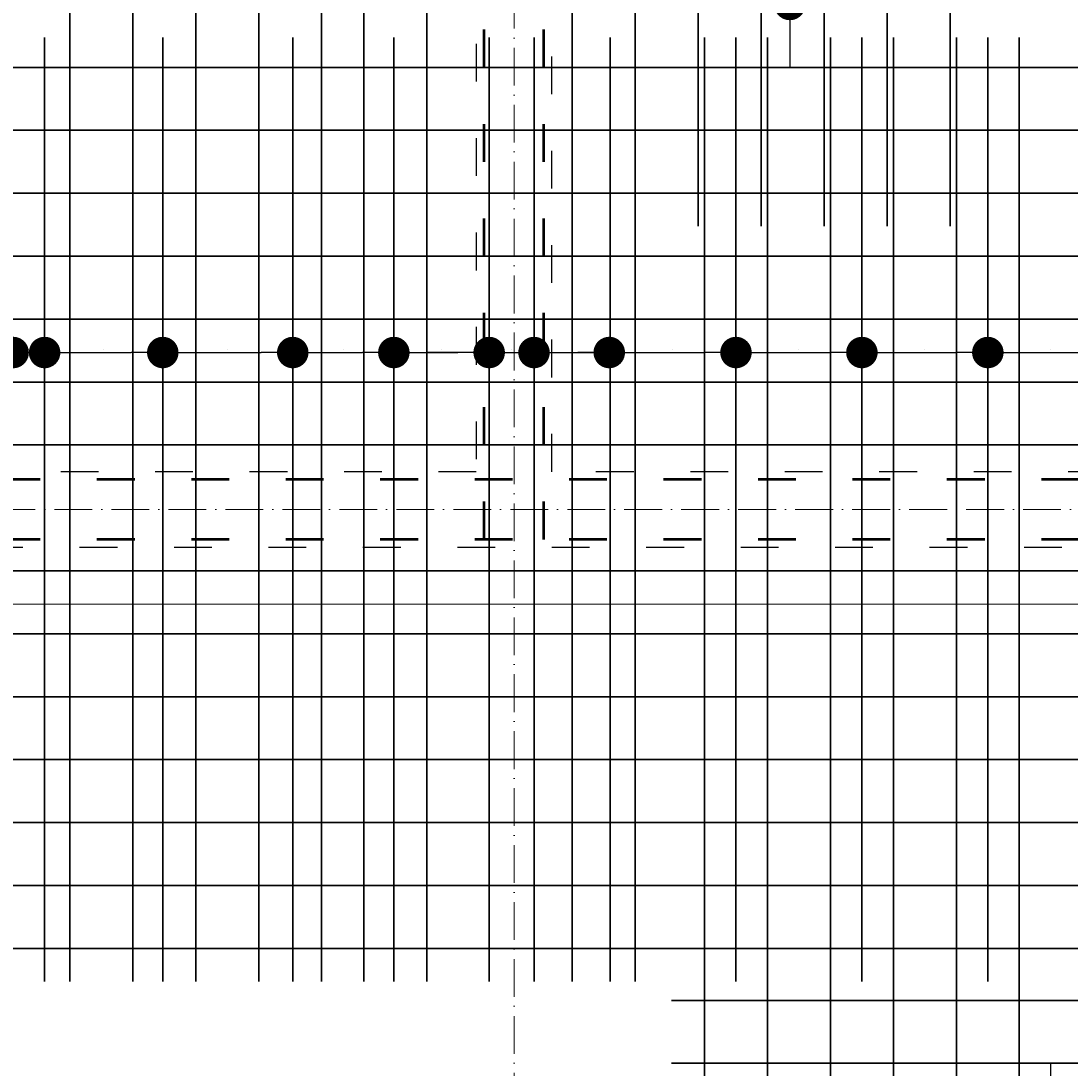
# Model space of a CAD drawing. Header units: millimetres. Extents: x 295948 to 312016, y 6878 to 18016.
# Tile 222 of 252: x 309252 to 309586, y 14522 to 14854. Entities that reach past the tile are written whole.
import ezdxf

# ---------------------------------------------------------------- set-up
doc = ezdxf.new("R2010")
doc.units = ezdxf.units.MM
doc.linetypes.add('ACAD_ISO03W100', pattern=[30, 12, -18])
doc.linetypes.add('ACAD_ISO10W100', pattern=[18, 12, -3, 0, -3])
for name, color, linetype, lineweight in [('konstrukcja wymiary', 1, 'Continuous', 13), ('osie', 5, 'ACAD_ISO10W100', 13), ('zbrojenie', 4, 'Continuous', 50), ('zbrojenie płyty', 141, 'Continuous', 35)]:
    doc.layers.add(name, color=color, linetype=linetype, lineweight=lineweight)
doc.layers.add('przerywane', color=6, linetype='ACAD_ISO03W100')
doc.styles.add('KONSTRUKCJA', font='romand.shx', dxfattribs={"oblique": 10})
doc.styles.get("Standard").update_dxf_attribs({"font": 'romand.shx', "oblique": 10})
doc.dimstyles.new('150', dxfattribs={"dimtxt": 10, "dimasz": 7, "dimexe": 1.25, "dimexo": 0.625, "dimgap": 3, "dimtad": 1, "dimdec": 0, "dimrnd": 0.5, "dimtxsty": 'KONSTRUKCJA', "dimblk": 'ARCHTICK', "dimcen": 2.5, "dimadec": 0, "dimazin": 0, "dimtfac": 1, "dimtdec": 0, "dimtix": 1, "dimtmove": 0, "dimatfit": 3, "dimfxl": 4, "dimfxlon": 1, "dimarcsym": 0})
doc.dimstyles.new('kropki', dxfattribs={"dimtxt": 0.001, "dimasz": 10, "dimexe": 1.25, "dimexo": 0.625, "dimgap": 1, "dimtad": 1, "dimtxsty": 'Standard', "dimblk": 'DOT', "dimcen": 2.5, "dimadec": 0, "dimazin": 0, "dimtfac": 1, "dimtmove": 0, "dimatfit": 3, "dimfxl": 1, "dimfxlon": 1, "dimarcsym": 0})

# ---------------------------------------------------------------- blocks, each defined once
blk = doc.blocks.new('_ArchTick')
at = {"color": 0, "linetype": 'ByBlock', "lineweight": 13, "const_width": 0.15}
blk.add_lwpolyline([(-0.5, -0.5), (0.5, 0.5)], dxfattribs=at)
blk = doc.blocks.new('*D914')
at = {"layer": 'Defpoints', "color": 0, "transparency": 16777216}
for p in [(309620.63, 15501.22), (309620.63, 14520.22), (309164.63, 14393.22)]:
    blk.add_point(p, dxfattribs=at)
at = {"layer": 'konstrukcja wymiary', "color": 0, "lineweight": -2, "transparency": 16777216}
for p, q in [((309164.63, 15497.22), (309164.63, 15502.47)), ((309620.63, 15497.22), (309620.63, 15502.47)), ((309164.63, 15501.22), (309620.63, 15501.22))]:
    blk.add_line(p, q, dxfattribs=at)
at = {"layer": 'konstrukcja wymiary', "color": 0, "lineweight": -2, "transparency": 16777216, "xscale": 7, "yscale": 7, "zscale": 7, "rotation": 180}
blk.add_blockref('_ArchTick', (309164.63, 15501.22), dxfattribs=at)
at = {"layer": 'konstrukcja wymiary', "color": 0, "lineweight": -2, "transparency": 16777216, "xscale": 7, "yscale": 7, "zscale": 7}
blk.add_blockref('_ArchTick', (309620.63, 15501.22), dxfattribs=at)
at = {"layer": 'konstrukcja wymiary', "color": 0, "transparency": 16777216, "insert": (309392.63, 15509.22), "char_height": 10, "attachment_point": 5, "style": 'KONSTRUKCJA'}
blk.add_mtext('456', dxfattribs=at)
blk = doc.blocks.new('_Dot')
at = {"color": 0, "linetype": 'ByBlock', "lineweight": -2}
blk.add_line((-0.5, 0), (-1, 0), dxfattribs=at)
at = {"color": 0, "linetype": 'ByBlock', "const_width": 0.5}
blk.add_lwpolyline([(-0.25, 0, 1), (0.25, 0, 1)], format="xyb", close=True, dxfattribs=at)
blk = doc.blocks.new('*D1184')
at = {"layer": 'Defpoints', "color": 0, "transparency": 16777216}
for p in [(309507.13, 14879.72), (309496.24, 14859.72), (309507.13, 14859.72)]:
    blk.add_point(p, dxfattribs=at)
at = {"layer": 'konstrukcja wymiary', "color": 0, "lineweight": -2, "transparency": 16777216}
for p, q in [((309496.24, 14889.72), (309496.24, 14899.72)), ((309497.24, 14879.72), (309494.99, 14879.72)), ((309496.24, 14879.72), (309496.24, 14859.72)), ((309497.24, 14859.72), (309494.99, 14859.72)), ((309496.24, 14849.72), (309496.24, 14839.72))]:
    blk.add_line(p, q, dxfattribs=at)
at = {"layer": 'konstrukcja wymiary', "color": 0, "lineweight": -2, "transparency": 16777216, "xscale": 10, "yscale": 10, "zscale": 10}
for p, rotation in [((309496.24, 14879.72), 270), ((309496.24, 14859.72), 90)]:
    blk.add_blockref('_Dot', p, dxfattribs=dict(at, rotation=rotation))
at = {"layer": 'konstrukcja wymiary', "color": 0, "transparency": 16777216, "insert": (309495.24, 14869.72), "char_height": 0.001, "attachment_point": 5, "rotation": 90}
blk.add_mtext('20', dxfattribs=at)
blk = doc.blocks.new('*D1264')
at = {"layer": 'Defpoints', "color": 0, "transparency": 16777216}
for p in [(309569.13, 14503.22), (309569.13, 14483.22), (309579.16, 14483.22)]:
    blk.add_point(p, dxfattribs=at)
at = {"layer": 'konstrukcja wymiary', "color": 0, "lineweight": -2, "transparency": 16777216}
for p, q in [((309579.16, 14513.22), (309579.16, 14523.22)), ((309578.16, 14503.22), (309580.41, 14503.22)), ((309579.16, 14503.22), (309579.16, 14483.22)), ((309578.16, 14483.22), (309580.41, 14483.22)), ((309579.16, 14473.22), (309579.16, 14463.22))]:
    blk.add_line(p, q, dxfattribs=at)
at = {"layer": 'konstrukcja wymiary', "color": 0, "lineweight": -2, "transparency": 16777216, "xscale": 10, "yscale": 10, "zscale": 10}
for p, rotation in [((309579.16, 14503.22), 270), ((309579.16, 14483.22), 90)]:
    blk.add_blockref('_Dot', p, dxfattribs=dict(at, rotation=rotation))
at = {"layer": 'konstrukcja wymiary', "color": 0, "transparency": 16777216, "insert": (309578.16, 14493.22), "char_height": 0.001, "attachment_point": 5, "rotation": 90}
blk.add_mtext('20', dxfattribs=at)
blk = doc.blocks.new('*D1291')
at = {"layer": 'Defpoints', "color": 0, "transparency": 16777216}
for p in [(309249.52, 14749.11), (309229.52, 14739.72), (309249.52, 14739.72)]:
    blk.add_point(p, dxfattribs=at)
at = {"layer": 'konstrukcja wymiary', "color": 0, "lineweight": -2, "transparency": 16777216}
for p, q in [((309219.52, 14749.11), (309209.52, 14749.11)), ((309229.52, 14748.11), (309229.52, 14750.36)), ((309229.52, 14749.11), (309249.52, 14749.11)), ((309249.52, 14748.11), (309249.52, 14750.36)), ((309259.52, 14749.11), (309269.52, 14749.11))]:
    blk.add_line(p, q, dxfattribs=at)
at = {"layer": 'konstrukcja wymiary', "color": 0, "lineweight": -2, "transparency": 16777216, "xscale": 10, "yscale": 10, "zscale": 10}
blk.add_blockref('_Dot', (309229.52, 14749.11), dxfattribs=at)
at = {"layer": 'konstrukcja wymiary', "color": 0, "lineweight": -2, "transparency": 16777216, "xscale": 10, "yscale": 10, "zscale": 10, "rotation": 180}
blk.add_blockref('_Dot', (309249.52, 14749.11), dxfattribs=at)
at = {"layer": 'konstrukcja wymiary', "color": 0, "transparency": 16777216, "insert": (309239.52, 14750.11), "char_height": 0.001, "attachment_point": 5}
blk.add_mtext('20', dxfattribs=at)
blk = doc.blocks.new('*D1292')
at = {"layer": 'Defpoints', "color": 0, "transparency": 16777216}
for p in [(309259.52, 14749.11), (309249.52, 14739.72), (309259.52, 14739.72)]:
    blk.add_point(p, dxfattribs=at)
at = {"layer": 'konstrukcja wymiary', "color": 0, "lineweight": -2, "transparency": 16777216}
for p, q in [((309239.52, 14749.11), (309229.52, 14749.11)), ((309249.52, 14748.11), (309249.52, 14750.36)), ((309249.52, 14749.11), (309259.52, 14749.11)), ((309259.52, 14748.11), (309259.52, 14750.36)), ((309269.52, 14749.11), (309279.52, 14749.11))]:
    blk.add_line(p, q, dxfattribs=at)
at = {"layer": 'konstrukcja wymiary', "color": 0, "lineweight": -2, "transparency": 16777216, "xscale": 10, "yscale": 10, "zscale": 10}
blk.add_blockref('_Dot', (309249.52, 14749.11), dxfattribs=at)
at = {"layer": 'konstrukcja wymiary', "color": 0, "lineweight": -2, "transparency": 16777216, "xscale": 10, "yscale": 10, "zscale": 10, "rotation": 180}
blk.add_blockref('_Dot', (309259.52, 14749.11), dxfattribs=at)
at = {"layer": 'konstrukcja wymiary', "color": 0, "transparency": 16777216, "insert": (309254.52, 14750.11), "char_height": 0.001, "attachment_point": 5}
blk.add_mtext('10', dxfattribs=at)
blk = doc.blocks.new('*D1279')
at = {"layer": 'Defpoints', "color": 0, "transparency": 16777216}
for p in [(309297.05, 14749.11), (309259.52, 14739.72), (309297.05, 14739.72)]:
    blk.add_point(p, dxfattribs=at)
at = {"layer": 'konstrukcja wymiary', "color": 0, "lineweight": -2, "transparency": 16777216}
for p, q in [((309259.52, 14748.11), (309259.52, 14750.36)), ((309269.52, 14749.11), (309287.05, 14749.11)), ((309297.05, 14748.11), (309297.05, 14750.36))]:
    blk.add_line(p, q, dxfattribs=at)
at = {"layer": 'konstrukcja wymiary', "color": 0, "lineweight": -2, "transparency": 16777216, "xscale": 10, "yscale": 10, "zscale": 10, "rotation": 180}
blk.add_blockref('_Dot', (309259.52, 14749.11), dxfattribs=at)
at = {"layer": 'konstrukcja wymiary', "color": 0, "lineweight": -2, "transparency": 16777216, "xscale": 10, "yscale": 10, "zscale": 10}
blk.add_blockref('_Dot', (309297.05, 14749.11), dxfattribs=at)
at = {"layer": 'konstrukcja wymiary', "color": 0, "transparency": 16777216, "insert": (309278.28, 14750.11), "char_height": 0.001, "attachment_point": 5}
blk.add_mtext('37,53', dxfattribs=at)
blk = doc.blocks.new('*D1280')
at = {"layer": 'Defpoints', "color": 0, "transparency": 16777216}
for p in [(309338.34, 14749.11), (309297.05, 14739.72), (309338.34, 14739.72)]:
    blk.add_point(p, dxfattribs=at)
at = {"layer": 'konstrukcja wymiary', "color": 0, "lineweight": -2, "transparency": 16777216}
for p, q in [((309297.05, 14748.11), (309297.05, 14750.36)), ((309307.05, 14749.11), (309328.34, 14749.11)), ((309338.34, 14748.11), (309338.34, 14750.36))]:
    blk.add_line(p, q, dxfattribs=at)
at = {"layer": 'konstrukcja wymiary', "color": 0, "lineweight": -2, "transparency": 16777216, "xscale": 10, "yscale": 10, "zscale": 10, "rotation": 180}
blk.add_blockref('_Dot', (309297.05, 14749.11), dxfattribs=at)
at = {"layer": 'konstrukcja wymiary', "color": 0, "lineweight": -2, "transparency": 16777216, "xscale": 10, "yscale": 10, "zscale": 10}
blk.add_blockref('_Dot', (309338.34, 14749.11), dxfattribs=at)
at = {"layer": 'konstrukcja wymiary', "color": 0, "transparency": 16777216, "insert": (309317.69, 14750.11), "char_height": 0.001, "attachment_point": 5}
blk.add_mtext('41,29', dxfattribs=at)
blk = doc.blocks.new('*D1323')
at = {"layer": 'Defpoints', "color": 0, "transparency": 16777216}
for p in [(309370.45, 14749.11), (309338.34, 14739.72), (309370.45, 14739.72)]:
    blk.add_point(p, dxfattribs=at)
at = {"layer": 'konstrukcja wymiary', "color": 0, "lineweight": -2, "transparency": 16777216}
for p, q in [((309338.34, 14748.11), (309338.34, 14750.36)), ((309348.34, 14749.11), (309360.45, 14749.11)), ((309370.45, 14748.11), (309370.45, 14750.36))]:
    blk.add_line(p, q, dxfattribs=at)
at = {"layer": 'konstrukcja wymiary', "color": 0, "lineweight": -2, "transparency": 16777216, "xscale": 10, "yscale": 10, "zscale": 10, "rotation": 180}
blk.add_blockref('_Dot', (309338.34, 14749.11), dxfattribs=at)
at = {"layer": 'konstrukcja wymiary', "color": 0, "lineweight": -2, "transparency": 16777216, "xscale": 10, "yscale": 10, "zscale": 10}
blk.add_blockref('_Dot', (309370.45, 14749.11), dxfattribs=at)
at = {"layer": 'konstrukcja wymiary', "color": 0, "transparency": 16777216, "insert": (309354.39, 14750.11), "char_height": 0.001, "attachment_point": 5}
blk.add_mtext('32,11', dxfattribs=at)
blk = doc.blocks.new('*D1324')
at = {"layer": 'Defpoints', "color": 0, "transparency": 16777216}
for p in [(309400.73, 14749.11), (309370.45, 14739.72), (309400.73, 14739.72)]:
    blk.add_point(p, dxfattribs=at)
at = {"layer": 'konstrukcja wymiary', "color": 0, "lineweight": -2, "transparency": 16777216}
for p, q in [((309370.45, 14748.11), (309370.45, 14750.36)), ((309380.45, 14749.11), (309390.73, 14749.11)), ((309400.73, 14748.11), (309400.73, 14750.36))]:
    blk.add_line(p, q, dxfattribs=at)
at = {"layer": 'konstrukcja wymiary', "color": 0, "lineweight": -2, "transparency": 16777216, "xscale": 10, "yscale": 10, "zscale": 10, "rotation": 180}
blk.add_blockref('_Dot', (309370.45, 14749.11), dxfattribs=at)
at = {"layer": 'konstrukcja wymiary', "color": 0, "lineweight": -2, "transparency": 16777216, "xscale": 10, "yscale": 10, "zscale": 10}
blk.add_blockref('_Dot', (309400.73, 14749.11), dxfattribs=at)
at = {"layer": 'konstrukcja wymiary', "color": 0, "transparency": 16777216, "insert": (309385.59, 14750.11), "char_height": 0.001, "attachment_point": 5}
blk.add_mtext('30,28', dxfattribs=at)
blk = doc.blocks.new('*D1325')
at = {"layer": 'Defpoints', "color": 0, "transparency": 16777216}
for p in [(309414.98, 14749.11), (309400.73, 14739.72), (309414.98, 14739.72)]:
    blk.add_point(p, dxfattribs=at)
at = {"layer": 'konstrukcja wymiary', "color": 0, "lineweight": -2, "transparency": 16777216}
for p, q in [((309390.73, 14749.11), (309380.73, 14749.11)), ((309400.73, 14748.11), (309400.73, 14750.36)), ((309400.73, 14749.11), (309414.98, 14749.11)), ((309414.98, 14748.11), (309414.98, 14750.36)), ((309424.98, 14749.11), (309434.98, 14749.11))]:
    blk.add_line(p, q, dxfattribs=at)
at = {"layer": 'konstrukcja wymiary', "color": 0, "lineweight": -2, "transparency": 16777216, "xscale": 10, "yscale": 10, "zscale": 10}
blk.add_blockref('_Dot', (309400.73, 14749.11), dxfattribs=at)
at = {"layer": 'konstrukcja wymiary', "color": 0, "lineweight": -2, "transparency": 16777216, "xscale": 10, "yscale": 10, "zscale": 10, "rotation": 180}
blk.add_blockref('_Dot', (309414.98, 14749.11), dxfattribs=at)
at = {"layer": 'konstrukcja wymiary', "color": 0, "transparency": 16777216, "insert": (309407.85, 14750.11), "char_height": 0.001, "attachment_point": 5}
blk.add_mtext('14,25', dxfattribs=at)
blk = doc.blocks.new('*D1326')
at = {"layer": 'Defpoints', "color": 0, "transparency": 16777216}
for p in [(309438.88, 14749.11), (309414.98, 14739.72), (309438.88, 14739.72)]:
    blk.add_point(p, dxfattribs=at)
at = {"layer": 'konstrukcja wymiary', "color": 0, "lineweight": -2, "transparency": 16777216}
for p, q in [((309414.98, 14748.11), (309414.98, 14750.36)), ((309424.98, 14749.11), (309428.88, 14749.11)), ((309438.88, 14748.11), (309438.88, 14750.36))]:
    blk.add_line(p, q, dxfattribs=at)
at = {"layer": 'konstrukcja wymiary', "color": 0, "lineweight": -2, "transparency": 16777216, "xscale": 10, "yscale": 10, "zscale": 10, "rotation": 180}
blk.add_blockref('_Dot', (309414.98, 14749.11), dxfattribs=at)
at = {"layer": 'konstrukcja wymiary', "color": 0, "lineweight": -2, "transparency": 16777216, "xscale": 10, "yscale": 10, "zscale": 10}
blk.add_blockref('_Dot', (309438.88, 14749.11), dxfattribs=at)
at = {"layer": 'konstrukcja wymiary', "color": 0, "transparency": 16777216, "insert": (309426.93, 14750.11), "char_height": 0.001, "attachment_point": 5}
blk.add_mtext('23,9', dxfattribs=at)
blk = doc.blocks.new('*D1327')
at = {"layer": 'Defpoints', "color": 0, "transparency": 16777216}
for p in [(309479.13, 14749.11), (309438.88, 14739.72), (309479.13, 14739.72)]:
    blk.add_point(p, dxfattribs=at)
at = {"layer": 'konstrukcja wymiary', "color": 0, "lineweight": -2, "transparency": 16777216}
for p, q in [((309438.88, 14748.11), (309438.88, 14750.36)), ((309448.88, 14749.11), (309469.13, 14749.11)), ((309479.13, 14748.11), (309479.13, 14750.36))]:
    blk.add_line(p, q, dxfattribs=at)
at = {"layer": 'konstrukcja wymiary', "color": 0, "lineweight": -2, "transparency": 16777216, "xscale": 10, "yscale": 10, "zscale": 10, "rotation": 180}
blk.add_blockref('_Dot', (309438.88, 14749.11), dxfattribs=at)
at = {"layer": 'konstrukcja wymiary', "color": 0, "lineweight": -2, "transparency": 16777216, "xscale": 10, "yscale": 10, "zscale": 10}
blk.add_blockref('_Dot', (309479.13, 14749.11), dxfattribs=at)
at = {"layer": 'konstrukcja wymiary', "color": 0, "transparency": 16777216, "insert": (309459.01, 14750.11), "char_height": 0.001, "attachment_point": 5}
blk.add_mtext('40,25', dxfattribs=at)
blk = doc.blocks.new('*D1328')
at = {"layer": 'Defpoints', "color": 0, "transparency": 16777216}
for p in [(309519.13, 14749.11), (309479.13, 14739.72), (309519.13, 14739.72)]:
    blk.add_point(p, dxfattribs=at)
at = {"layer": 'konstrukcja wymiary', "color": 0, "lineweight": -2, "transparency": 16777216}
for p, q in [((309479.13, 14748.11), (309479.13, 14750.36)), ((309489.13, 14749.11), (309509.13, 14749.11)), ((309519.13, 14748.11), (309519.13, 14750.36))]:
    blk.add_line(p, q, dxfattribs=at)
at = {"layer": 'konstrukcja wymiary', "color": 0, "lineweight": -2, "transparency": 16777216, "xscale": 10, "yscale": 10, "zscale": 10, "rotation": 180}
blk.add_blockref('_Dot', (309479.13, 14749.11), dxfattribs=at)
at = {"layer": 'konstrukcja wymiary', "color": 0, "lineweight": -2, "transparency": 16777216, "xscale": 10, "yscale": 10, "zscale": 10}
blk.add_blockref('_Dot', (309519.13, 14749.11), dxfattribs=at)
at = {"layer": 'konstrukcja wymiary', "color": 0, "transparency": 16777216, "insert": (309499.13, 14750.11), "char_height": 0.001, "attachment_point": 5}
blk.add_mtext('40', dxfattribs=at)
blk = doc.blocks.new('*D1299')
at = {"layer": 'Defpoints', "color": 0, "transparency": 16777216}
for p in [(309559.13, 14749.11), (309519.13, 14739.72), (309559.13, 14739.72)]:
    blk.add_point(p, dxfattribs=at)
at = {"layer": 'konstrukcja wymiary', "color": 0, "lineweight": -2, "transparency": 16777216}
for p, q in [((309519.13, 14748.11), (309519.13, 14750.36)), ((309529.13, 14749.11), (309549.13, 14749.11)), ((309559.13, 14748.11), (309559.13, 14750.36))]:
    blk.add_line(p, q, dxfattribs=at)
at = {"layer": 'konstrukcja wymiary', "color": 0, "lineweight": -2, "transparency": 16777216, "xscale": 10, "yscale": 10, "zscale": 10, "rotation": 180}
blk.add_blockref('_Dot', (309519.13, 14749.11), dxfattribs=at)
at = {"layer": 'konstrukcja wymiary', "color": 0, "lineweight": -2, "transparency": 16777216, "xscale": 10, "yscale": 10, "zscale": 10}
blk.add_blockref('_Dot', (309559.13, 14749.11), dxfattribs=at)
at = {"layer": 'konstrukcja wymiary', "color": 0, "transparency": 16777216, "insert": (309539.13, 14750.11), "char_height": 0.001, "attachment_point": 5}
blk.add_mtext('40', dxfattribs=at)
blk = doc.blocks.new('*D1300')
at = {"layer": 'Defpoints', "color": 0, "transparency": 16777216}
for p in [(309598.63, 14749.11), (309559.13, 14739.72), (309598.63, 14739.72)]:
    blk.add_point(p, dxfattribs=at)
at = {"layer": 'konstrukcja wymiary', "color": 0, "lineweight": -2, "transparency": 16777216}
for p, q in [((309559.13, 14748.11), (309559.13, 14750.36)), ((309569.13, 14749.11), (309588.63, 14749.11)), ((309598.63, 14748.11), (309598.63, 14750.36))]:
    blk.add_line(p, q, dxfattribs=at)
at = {"layer": 'konstrukcja wymiary', "color": 0, "lineweight": -2, "transparency": 16777216, "xscale": 10, "yscale": 10, "zscale": 10, "rotation": 180}
blk.add_blockref('_Dot', (309559.13, 14749.11), dxfattribs=at)
at = {"layer": 'konstrukcja wymiary', "color": 0, "lineweight": -2, "transparency": 16777216, "xscale": 10, "yscale": 10, "zscale": 10}
blk.add_blockref('_Dot', (309598.63, 14749.11), dxfattribs=at)
at = {"layer": 'konstrukcja wymiary', "color": 0, "transparency": 16777216, "insert": (309578.88, 14750.11), "char_height": 0.001, "attachment_point": 5}
blk.add_mtext('39,5', dxfattribs=at)

msp = doc.modelspace()

# ---------------------------------------------------------------- linework, layer by layer
at = {"layer": 'konstrukcja wymiary'}
msp.add_line((309617.189, 14669.088), (308904.911, 14669.088), dxfattribs=at)
at = {"layer": 'osie'}
for p, q in [((309408.631, 15606.148), (309408.631, 13976.332)), ((308773.963, 14699.224), (310778.683, 14699.224))]:
    msp.add_line(p, q, dxfattribs=at)
at = {"layer": 'przerywane'}
for p, q in [((309396.631, 15267.224), (309396.631, 14711.224)), ((309420.631, 14711.224), (309420.631, 15267.224)), ((309396.631, 14711.224), (309000.631, 14711.224)), ((310076.631, 14711.224), (309420.631, 14711.224)), ((309000.631, 14687.224), (309596.631, 14687.224))]:
    msp.add_line(p, q, dxfattribs=at)
at = {"layer": 'zbrojenie', "linetype": 'ACAD_ISO03W100'}
for p, q in [((309399.131, 14689.724), (309399.131, 15288.724)), ((309418.131, 14689.724), (309418.131, 15288.724)), ((310758.131, 14708.724), (308979.131, 14708.724)), ((310758.131, 14689.724), (308979.131, 14689.724))]:
    msp.add_line(p, q, dxfattribs=at)
at = {"layer": 'zbrojenie płyty'}
for p, q in [((309267.518, 15438.724), (309267.518, 14549.224)), ((309287.518, 15438.724), (309287.518, 14549.224)), ((309307.518, 15438.724), (309307.518, 14549.224)), ((309327.518, 15438.724), (309327.518, 14549.224)), ((309347.518, 15438.724), (309347.518, 14549.224)), ((309360.918, 15438.724), (309360.918, 14549.224)), ((309380.918, 15288.724), (309380.918, 14549.224)), ((309427.131, 15288.724), (309427.131, 14549.224)), ((309447.131, 15288.724), (309447.131, 14549.224)), ((309467.131, 15288.724), (309467.131, 14789.224)), ((309487.131, 15288.724), (309487.131, 14789.224)), ((309507.131, 15288.724), (309507.131, 14789.224)), ((309527.131, 15288.724), (309527.131, 14789.224)), ((309547.131, 15288.724), (309547.131, 14789.224)), ((309259.518, 14849.224), (309259.518, 14549.224)), ((309297.048, 14849.224), (309297.048, 14549.224)), ((309338.335, 14849.224), (309338.335, 14549.224)), ((309370.447, 14849.224), (309370.447, 14549.224)), ((309400.729, 14849.224), (309400.729, 14549.224)), ((309414.977, 14849.224), (309414.977, 14549.224)), ((309439.131, 14849.224), (309439.131, 14549.224)), ((309469.131, 14849.224), (309469.131, 14054.724)), ((309479.131, 14849.224), (309479.131, 14549.224)), ((309489.131, 14849.224), (309489.131, 14054.724)), ((309509.131, 14849.224), (309509.131, 14054.724)), ((309519.131, 14849.224), (309519.131, 14549.224)), ((309529.131, 14849.224), (309529.131, 14054.724)), ((309549.131, 14849.224), (309549.131, 14054.724)), ((309559.131, 14849.224), (309559.131, 14549.224)), ((309569.131, 14849.224), (309569.131, 14054.724)), ((308979.131, 14839.724), (309898.631, 14839.724)), ((308979.131, 14819.724), (309898.631, 14819.724)), ((308979.131, 14799.724), (309898.631, 14799.724)), ((308979.131, 14779.724), (309898.631, 14779.724)), ((308979.131, 14759.724), (309898.631, 14759.724)), ((308979.131, 14739.724), (309898.631, 14739.724)), ((308979.131, 14719.724), (309898.631, 14719.724)), ((308981.131, 14679.724), (309900.631, 14679.724)), ((308981.131, 14659.724), (309900.631, 14659.724)), ((308981.131, 14639.724), (309900.631, 14639.724)), ((308981.131, 14619.724), (309900.631, 14619.724)), ((308981.131, 14599.724), (309900.631, 14599.724)), ((308981.131, 14579.724), (309900.631, 14579.724)), ((308981.131, 14559.724), (309900.631, 14559.724)), ((309458.631, 14543.224), (310278.631, 14543.224)), ((309458.631, 14523.224), (310278.631, 14523.224))]:
    msp.add_line(p, q, dxfattribs=at)

# ---------------------------------------------------------------- dimensions: what is measured, and where the dimension line sits
at = {"layer": 'konstrukcja wymiary'}
for base, p1, p2, dimstyle, picture, middle in [((309620.631, 15501.224), (309164.631, 14393.224), (309620.631, 14520.224), '150', '*D914', (309392.631, 15509.224)), ((309249.518, 14749.109), (309229.518, 14739.724), (309249.518, 14739.724), 'kropki', '*D1291', (309239.518, 14750.109)), ((309259.518, 14749.109), (309249.518, 14739.724), (309259.518, 14739.724), 'kropki', '*D1292', (309254.518, 14750.109)), ((309297.048, 14749.109), (309259.518, 14739.724), (309297.048, 14739.724), 'kropki', '*D1279', (309278.283, 14750.109)), ((309338.335, 14749.109), (309297.048, 14739.724), (309338.335, 14739.724), 'kropki', '*D1280', (309317.692, 14750.109)), ((309370.447, 14749.109), (309338.335, 14739.724), (309370.447, 14739.724), 'kropki', '*D1323', (309354.391, 14750.109)), ((309400.729, 14749.109), (309370.447, 14739.724), (309400.729, 14739.724), 'kropki', '*D1324', (309385.588, 14750.109)), ((309414.977, 14749.109), (309400.729, 14739.724), (309414.977, 14739.724), 'kropki', '*D1325', (309407.853, 14750.109)), ((309438.881, 14749.109), (309414.977, 14739.724), (309438.881, 14739.724), 'kropki', '*D1326', (309426.929, 14750.109)), ((309479.131, 14749.109), (309438.881, 14739.724), (309479.131, 14739.724), 'kropki', '*D1327', (309459.006, 14750.109)), ((309519.131, 14749.109), (309479.131, 14739.724), (309519.131, 14739.724), 'kropki', '*D1328', (309499.131, 14750.109)), ((309559.131, 14749.109), (309519.131, 14739.724), (309559.131, 14739.724), 'kropki', '*D1299', (309539.131, 14750.109)), ((309598.631, 14749.109), (309559.131, 14739.724), (309598.631, 14739.724), 'kropki', '*D1300', (309578.881, 14750.109))]:
    dim = msp.add_linear_dim(base=base, p1=p1, p2=p2, dimstyle=dimstyle, override={"dimtmove": 1}, dxfattribs=at)
    dim.commit()
    dim.dimension.update_dxf_attribs({"geometry": picture, "text_midpoint": middle})
dim = msp.add_linear_dim(base=(309496.237, 14859.724), p1=(309507.131, 14879.724), p2=(309507.131, 14859.724), angle=90, dimstyle='kropki', override={"dimtmove": 1}, dxfattribs=at)
dim.commit()
dim.dimension.update_dxf_attribs({"geometry": '*D1184', "text_midpoint": (309495.236, 14869.724)})
dim = msp.add_linear_dim(base=(309579.159, 14483.224), p1=(309569.131, 14503.224), p2=(309569.131, 14483.224), angle=90, dimstyle='kropki', dxfattribs=at)
dim.commit()
dim.dimension.update_dxf_attribs({"geometry": '*D1264', "text_midpoint": (309578.158, 14493.224)})

doc.saveas('drawing.dxf')
